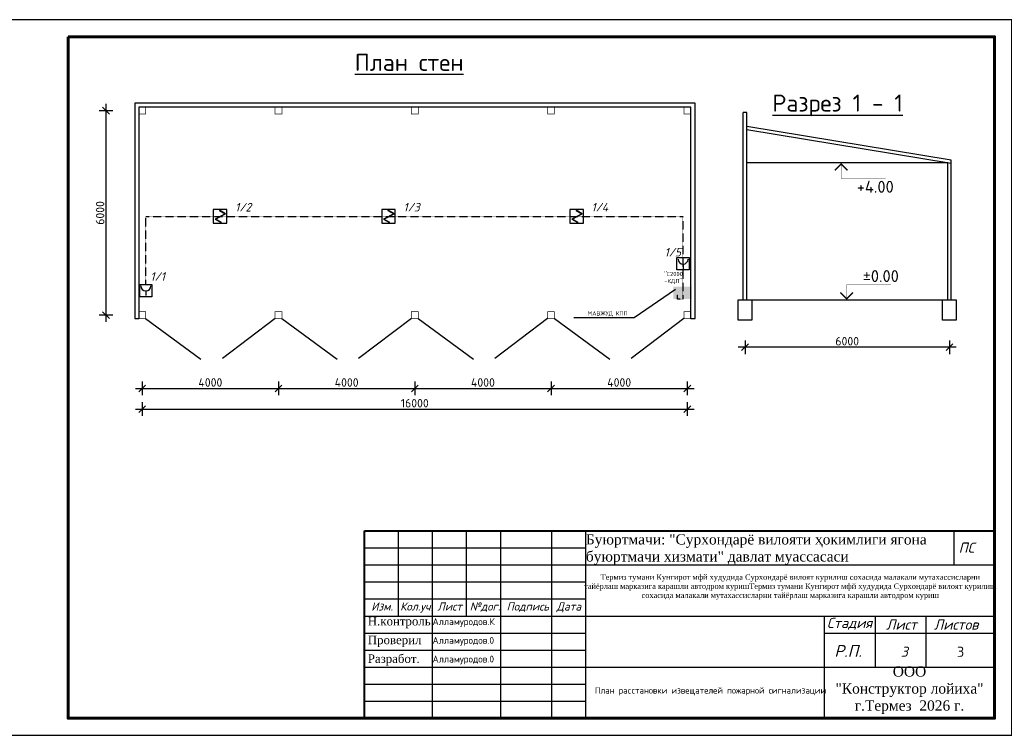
# Model space of a CAD drawing. Header units: millimetres. Extents: x -228268 to 1513407, y -439898 to -137408.
# Tile 36 of 128: x 43783 to 72684, y -194140 to -173140. Entities that reach past the tile are written whole.
import ezdxf
from ezdxf.enums import TextEntityAlignment as Align

# ---------------------------------------------------------------- set-up
doc = ezdxf.new("R2010")
doc.units = ezdxf.units.MM
for name, pattern in [('ACAD_ISO02W100', [15, 12, -3]), ('HIDDEN', [9.525, 6.35, -3.175]), ('JIS_09_50', [55, 50, -1.2, 0.7, -1.2, 0.7, -1.2])]:
    doc.linetypes.add(name, pattern=pattern)
doc.layers.add('.', color=7, linetype='Continuous', lineweight=15)
doc.layers.add('план', color=7, linetype='Continuous', lineweight=50)
doc.layers.add('Штамп опасные', color=7, linetype='Continuous')
doc.layers.add('Электрика', color=7, linetype='Continuous')
doc.styles.add('ISO', font='isocpeui.ttf')
doc.styles.add('ISOCPEUR', font='isocpeur.ttf', dxfattribs={"height": 5})
doc.styles.add('OOO-Kazar', font='isocpeur.ttf')
doc.styles.get("Standard").update_dxf_attribs({"font": 'isocpeur.ttf'})
doc.styles.add('V@ler@Live', font='isocpeur.ttf')
doc.styles.add('ViTEXT', font='isocpeur.ttf')
doc.styles.add('ГОСТ 350', font='isocpeur.ttf', dxfattribs={"height": 350})
doc.styles.add('Мой 250', font='isocpeui.ttf', dxfattribs={"height": 250})
doc.dimstyles.new('1-100', dxfattribs={"dimtxt": 250, "dimasz": 200, "dimexe": 200, "dimexo": 500, "dimgap": 50, "dimtad": 1, "dimdec": 0, "dimdsep": 46, "dimtxsty": 'ViTEXT', "dimblk": 'OBLIQUE', "dimcen": 250, "dimdle": 200, "dimclrd": 256, "dimclre": 256, "dimclrt": 256, "dimadec": 0, "dimazin": 0, "dimtfac": 1, "dimtdec": 0, "dimtmove": 1, "dimatfit": 3, "dimldrblk": 'OBLIQUE', "dimfxl": 200, "dimfxlon": 1, "dimtolj": 1, "dimlwd": -1, "dimlwe": -1, "dimarcsym": 0})

# ---------------------------------------------------------------- blocks, each defined once
blk = doc.blocks.new('_Oblique')
at = {"color": 0, "linetype": 'ByBlock', "lineweight": -2}
blk.add_line((-0.5, -0.5), (0.5, 0.5), dxfattribs=at)
blk = doc.blocks.new('*D510')
at = {"transparency": 16777216}
for p, q in [((46317, -182011), (46317, -175611)), ((46517, -175811), (46117, -175811)), ((46517, -181811), (46117, -181811))]:
    blk.add_line(p, q, dxfattribs=at)
at = {"layer": 'Defpoints', "color": 0, "transparency": 16777216}
for p in [(46317, -175811), (47280, -175811), (47280, -181811)]:
    blk.add_point(p, dxfattribs=at)
at = {"transparency": 16777216, "xscale": 200, "yscale": 200, "zscale": 200}
for p, rotation in [((46317, -175811), 90), ((46317, -181811), 270)]:
    blk.add_blockref('_Oblique', p, dxfattribs=dict(at, rotation=rotation))
at = {"transparency": 16777216, "insert": (46142, -178811), "char_height": 250, "attachment_point": 5, "rotation": 90, "style": 'ViTEXT'}
blk.add_mtext('\\A1;6000', dxfattribs=at)
blk = doc.blocks.new('*D511')
at = {"transparency": 16777216}
for p, q in [((47380, -184368), (47380, -184768)), ((63380, -184368), (63380, -184768)), ((47180, -184568), (63580, -184568))]:
    blk.add_line(p, q, dxfattribs=at)
at = {"layer": 'Defpoints', "color": 0, "transparency": 16777216}
for p in [(47380, -181911), (63380, -181911), (63380, -184568)]:
    blk.add_point(p, dxfattribs=at)
at = {"transparency": 16777216, "xscale": 200, "yscale": 200, "zscale": 200, "rotation": 180}
blk.add_blockref('_Oblique', (47380, -184568), dxfattribs=at)
at = {"transparency": 16777216, "xscale": 200, "yscale": 200, "zscale": 200}
blk.add_blockref('_Oblique', (63380, -184568), dxfattribs=at)
at = {"transparency": 16777216, "insert": (55380, -184393), "char_height": 250, "attachment_point": 5, "style": 'ViTEXT'}
blk.add_mtext('\\A1;16000', dxfattribs=at)
blk = doc.blocks.new('*D515')
at = {"transparency": 16777216}
for p, q in [((47380, -183761), (47380, -184161)), ((51380, -183761), (51380, -184161)), ((47180, -183961), (51580, -183961))]:
    blk.add_line(p, q, dxfattribs=at)
at = {"layer": 'Defpoints', "color": 0, "transparency": 16777216}
for p in [(47380, -181911), (51380, -181911), (51380, -183961)]:
    blk.add_point(p, dxfattribs=at)
at = {"transparency": 16777216, "xscale": 200, "yscale": 200, "zscale": 200, "rotation": 180}
blk.add_blockref('_Oblique', (47380, -183961), dxfattribs=at)
at = {"transparency": 16777216, "xscale": 200, "yscale": 200, "zscale": 200}
blk.add_blockref('_Oblique', (51380, -183961), dxfattribs=at)
at = {"transparency": 16777216, "insert": (49380, -183786), "char_height": 250, "attachment_point": 5, "style": 'ViTEXT'}
blk.add_mtext('\\A1;4000', dxfattribs=at)
blk = doc.blocks.new('*D516')
at = {"transparency": 16777216}
for p, q in [((51380, -183761), (51380, -184161)), ((55380, -183761), (55380, -184161)), ((51180, -183961), (55580, -183961))]:
    blk.add_line(p, q, dxfattribs=at)
at = {"layer": 'Defpoints', "color": 0, "transparency": 16777216}
for p in [(51380, -181911), (55380, -181911), (55380, -183961)]:
    blk.add_point(p, dxfattribs=at)
at = {"transparency": 16777216, "xscale": 200, "yscale": 200, "zscale": 200, "rotation": 180}
blk.add_blockref('_Oblique', (51380, -183961), dxfattribs=at)
at = {"transparency": 16777216, "xscale": 200, "yscale": 200, "zscale": 200}
blk.add_blockref('_Oblique', (55380, -183961), dxfattribs=at)
at = {"transparency": 16777216, "insert": (53380, -183786), "char_height": 250, "attachment_point": 5, "style": 'ViTEXT'}
blk.add_mtext('\\A1;4000', dxfattribs=at)
blk = doc.blocks.new('*D517')
at = {"transparency": 16777216}
for p, q in [((55380, -183761), (55380, -184161)), ((59380, -183761), (59380, -184161)), ((55180, -183961), (59580, -183961))]:
    blk.add_line(p, q, dxfattribs=at)
at = {"layer": 'Defpoints', "color": 0, "transparency": 16777216}
for p in [(55380, -181911), (59380, -181911), (59380, -183961)]:
    blk.add_point(p, dxfattribs=at)
at = {"transparency": 16777216, "xscale": 200, "yscale": 200, "zscale": 200, "rotation": 180}
blk.add_blockref('_Oblique', (55380, -183961), dxfattribs=at)
at = {"transparency": 16777216, "xscale": 200, "yscale": 200, "zscale": 200}
blk.add_blockref('_Oblique', (59380, -183961), dxfattribs=at)
at = {"transparency": 16777216, "insert": (57380, -183786), "char_height": 250, "attachment_point": 5, "style": 'ViTEXT'}
blk.add_mtext('\\A1;4000', dxfattribs=at)
blk = doc.blocks.new('*D518')
at = {"transparency": 16777216}
for p, q in [((59380, -183761), (59380, -184161)), ((63380, -183761), (63380, -184161)), ((59180, -183961), (63580, -183961))]:
    blk.add_line(p, q, dxfattribs=at)
at = {"layer": 'Defpoints', "color": 0, "transparency": 16777216}
for p in [(59380, -181911), (63380, -181911), (63380, -183961)]:
    blk.add_point(p, dxfattribs=at)
at = {"transparency": 16777216, "xscale": 200, "yscale": 200, "zscale": 200, "rotation": 180}
blk.add_blockref('_Oblique', (59380, -183961), dxfattribs=at)
at = {"transparency": 16777216, "xscale": 200, "yscale": 200, "zscale": 200}
blk.add_blockref('_Oblique', (63380, -183961), dxfattribs=at)
at = {"transparency": 16777216, "insert": (61380, -183786), "char_height": 250, "attachment_point": 5, "style": 'ViTEXT'}
blk.add_mtext('\\A1;4000', dxfattribs=at)
blk = doc.blocks.new('*D512')
at = {"transparency": 16777216}
for p, q in [((65073, -182551), (65073, -182951)), ((71073, -182551), (71073, -182951)), ((71273, -182751), (64873, -182751))]:
    blk.add_line(p, q, dxfattribs=at)
at = {"layer": 'Defpoints', "color": 0, "transparency": 16777216}
for p in [(65073, -181359), (71073, -181359), (65073, -182751)]:
    blk.add_point(p, dxfattribs=at)
at = {"transparency": 16777216, "xscale": 200, "yscale": 200, "zscale": 200, "rotation": 180}
blk.add_blockref('_Oblique', (65073, -182751), dxfattribs=at)
at = {"transparency": 16777216, "xscale": 200, "yscale": 200, "zscale": 200}
blk.add_blockref('_Oblique', (71073, -182751), dxfattribs=at)
at = {"transparency": 16777216, "insert": (68073, -182576), "char_height": 250, "attachment_point": 5, "style": 'ViTEXT'}
blk.add_mtext('\\A1;6000', dxfattribs=at)
blk = doc.blocks.new('OTM-RAZ')
at = {"color": 1, "linetype": 'Continuous'}
for points, const_width in [([(-3, 0.05), (-3, 4.55), (10, 4.55)], 0.1), ([(-10.5, 0.05), (-0.5, 0.05)], 0.1), ([(-4.86, 2.19), (-3, 0.33), (-1.14, 2.19)], 0.4)]:
    blk.add_lwpolyline(points, dxfattribs=dict(at, const_width=const_width))
at = {"linetype": 'Continuous', "style": 'ViTEXT'}
blk.add_attdef('“ђЋ‚…Ќњ', text='', height=3, dxfattribs=at).set_placement((4, 7.05), align=Align.MIDDLE)
blk = doc.blocks.new('*U506')
at = {"layer": 'Электрика'}
h = blk.add_hatch(color=1, dxfattribs=at)
h.dxf.hatch_style = 1
h.paths.add_polyline_path([(153, 72), (-145, -82), (34, -185, 1), (36, -180), (-135, -81), (163, 73), (-15, 175, 1), (-18, 170)])
blk.add_lwpolyline([(-200, -200), (200, -200), (200, 200), (-200, 200)], close=True, dxfattribs=at)
at = {"layer": 'Электрика', "color": 1, "lineweight": 30}
blk.add_lwpolyline([(153, 72), (-145, -82), (34, -185, 1), (36, -180), (-135, -81), (163, 73), (-15, 175, 1), (-18, 170)], format="xyb", close=True, dxfattribs=at)
blk = doc.blocks.new('*U504')
at = {"layer": 'Электрика'}
h = blk.add_hatch(color=1, dxfattribs=at)
h.dxf.hatch_style = 1
h.paths.add_polyline_path([(153, 72), (-145, -82), (34, -185, 1), (36, -180), (-135, -81), (163, 73), (-15, 175, 1), (-18, 170)])
blk.add_lwpolyline([(-200, -200), (200, -200), (200, 200), (-200, 200)], close=True, dxfattribs=at)
at = {"layer": 'Электрика', "color": 1, "lineweight": 30}
blk.add_lwpolyline([(153, 72), (-145, -82), (34, -185, 1), (36, -180), (-135, -81), (163, 73), (-15, 175, 1), (-18, 170)], format="xyb", close=True, dxfattribs=at)
blk = doc.blocks.new('*U505')
at = {"layer": 'Электрика'}
h = blk.add_hatch(color=1, dxfattribs=at)
h.dxf.hatch_style = 1
h.paths.add_polyline_path([(153, 72), (-145, -82), (34, -185, 1), (36, -180), (-135, -81), (163, 73), (-15, 175, 1), (-18, 170)])
blk.add_lwpolyline([(-200, -200), (200, -200), (200, 200), (-200, 200)], close=True, dxfattribs=at)
at = {"layer": 'Электрика', "color": 1, "lineweight": 30}
blk.add_lwpolyline([(153, 72), (-145, -82), (34, -185, 1), (36, -180), (-135, -81), (163, 73), (-15, 175, 1), (-18, 170)], format="xyb", close=True, dxfattribs=at)
blk = doc.blocks.new('йввв')
at = {"color": 5, "linetype": 'ByBlock', "lineweight": 30}
blk.add_lwpolyline([(109455200, 63352280), (109455650, 63352280), (109455650, 63351830), (109455200, 63351830)], close=True, dxfattribs=at)
at = {"layer": 'план', "color": 5, "linetype": 'ByBlock', "lineweight": 30}
blk.add_line((109455425, 63352040), (109455425, 63351870), dxfattribs=at)
blk.add_arc((109455425, 63352225), 185, 180, 0, dxfattribs=at)

msp = doc.modelspace()

# ---------------------------------------------------------------- hatches: boundary and pattern name
at = {"layer": '.', "lineweight": 30, "ltscale": 5}
h = msp.add_hatch(color=256, dxfattribs=at)
h.dxf.hatch_style = 1
h.set_gradient(color1=(255, 0, 63), color2=(255, 0, 63), tint=1)
h.paths.add_polyline_path([(62971.6, -181341.6), (63507.5, -181339.6), (63506.1, -180972.6), (62970.3, -180974.6)])

# ---------------------------------------------------------------- linework, layer by layer
at = {"color": 7, "linetype": 'Continuous'}
for p, q in [((53901.1, -188140.3), (72401.1, -188140.3)), ((53901.1, -193640.3), (53901.1, -188140.3)), ((54901.1, -190640.3), (54901.1, -188140.3)), ((55901.1, -193640.3), (55901.1, -188140.3)), ((56901.1, -190640.3), (56901.1, -188140.3)), ((57901.1, -193640.3), (57901.1, -188140.3)), ((59401.1, -193640.3), (59401.1, -188140.3)), ((60401.1, -193640.3), (60401.1, -188140.3)), ((60401.1, -189140.3), (72401.1, -189140.3)), ((53901.1, -190140.3), (60401.1, -190140.3)), ((53901.1, -190640.3), (60401.1, -190640.3)), ((60401.1, -190640.3), (72401.1, -190640.3)), ((67401.1, -190640.3), (67401.1, -193640.3)), ((68901.1, -192140.3), (68901.1, -190640.3)), ((70395.3, -192140.3), (70395.3, -190640.3)), ((67401.1, -191140.3), (72401.1, -191140.3)), ((60401.1, -192140.3), (72401.1, -192140.3))]:
    msp.add_line(p, q, dxfattribs=at)
at = {"color": 7, "ltscale": 2}
msp.add_line((71201.1, -188140.3), (71201.1, -189140.3), dxfattribs=at)
at = {"color": 0, "linetype": 'Continuous', "lineweight": -2}
msp.add_lwpolyline([(43201.1, -173140.3), (43201.1, -194140.3), (72901.1, -194140.3), (72901.1, -173140.3), (43201.1, -173140.3)], dxfattribs=at)
at = {"color": 0, "linetype": 'Continuous', "lineweight": 60}
msp.add_lwpolyline([(45201.1, -173640.3), (45201.1, -193640.3), (72401.1, -193640.3), (72401.1, -173640.3), (45201.1, -173640.3)], dxfattribs=at)
for points in [[(63606.7, -181911.3), (63606.7, -175591.3), (47160.1, -175591.3), (47160.1, -181911.3)], [(63486.7, -181911.3), (63486.7, -175711.3), (47280.1, -175711.3), (47280.1, -181911.3)], [(65023, -181359), (65023, -175859)], [(65123, -175859), (65023, -175859)], [(65123, -181359), (65123, -175859)], [(71123, -177259), (65123, -176275.4)], [(71123, -177359), (65123, -176375.4)], [(71023, -177342.7), (65123, -177342.7)], [(71023, -181359), (71023, -177342.7)], [(71123, -181359), (71123, -177259)], [(63030.8, -181061.5), (61820, -181890.2), (60051.7, -181890.2)], [(64873, -181959), (64873, -181359), (65273, -181359), (65273, -181959), (64873, -181959)], [(65023, -181359), (71023, -181359), (71123, -181359)], [(70873, -181959), (70873, -181359), (71273, -181359), (71273, -181959), (70873, -181959)], [(47160.1, -181911.3), (47280.1, -181911.3)], [(47480.1, -181911.3), (49102.6, -183098.9)], [(51280.1, -181911.3), (49731.8, -183082.9)], [(51480.1, -181911.3), (53102.6, -183098.9)], [(55280.1, -181911.3), (53731.8, -183082.9)], [(55480.1, -181911.3), (57102.6, -183098.9)], [(59280.1, -181911.3), (57731.8, -183082.9)], [(59480.1, -181911.3), (61102.6, -183098.9)], [(59480.1, -181911.3), (61102.6, -183098.9)], [(63280.1, -181911.3), (61731.8, -183082.9)], [(63280.1, -181911.3), (61731.8, -183082.9)], [(63480.1, -181911.3), (63606.7, -181911.3)]]:
    msp.add_lwpolyline(points)
at = {"color": 1, "const_width": 20}
for points in [[(47280.1, -175911.3), (47480.1, -175911.3), (47480.1, -175711.3), (47280.1, -175711.3)], [(51280.1, -175911.3), (51480.1, -175911.3), (51480.1, -175711.3), (51280.1, -175711.3)], [(55280.1, -175911.3), (55480.1, -175911.3), (55480.1, -175711.3), (55280.1, -175711.3)], [(59280.1, -175911.3), (59480.1, -175911.3), (59480.1, -175711.3), (59280.1, -175711.3)], [(63280.1, -175911.3), (63480.1, -175911.3), (63480.1, -175711.3), (63280.1, -175711.3)], [(47280.1, -181911.3), (47480.1, -181911.3), (47480.1, -181711.3), (47280.1, -181711.3)], [(51280.1, -181911.3), (51480.1, -181911.3), (51480.1, -181711.3), (51280.1, -181711.3)], [(55280.1, -181911.3), (55480.1, -181911.3), (55480.1, -181711.3), (55280.1, -181711.3)], [(59280.1, -181911.3), (59480.1, -181911.3), (59480.1, -181711.3), (59280.1, -181711.3)], [(63280.1, -181911.3), (63480.1, -181911.3), (63480.1, -181711.3), (63280.1, -181711.3)]]:
    msp.add_lwpolyline(points, close=True, dxfattribs=at)
at = {"color": 5, "linetype": 'HIDDEN'}
msp.add_lwpolyline([(47486.5, -180909.3), (47486.5, -178914.5), (63250.8, -178914.5), (63250.8, -181340), (63095.4, -181340), (63095.4, -181200.3)], dxfattribs=at)
at = {"const_width": 20}
for points in [[(64973, -181363), (65173, -181363), (65173, -181355), (64973, -181355)], [(70973, -181363), (71173, -181363), (71173, -181355), (70973, -181355)]]:
    msp.add_lwpolyline(points, close=True, dxfattribs=at)
at = {"lineweight": 40}
msp.add_lwpolyline([(53901.1, -188140.3), (72401.1, -188140.3), (72401.1, -193640.3), (53901.1, -193640.3)], close=True, dxfattribs=at)
at = {"color": 7, "linetype": 'Continuous'}
for points in [[(53901.1, -188640.3), (60401.1, -188640.3)], [(53901.1, -189140.3), (60401.1, -189140.3)], [(53901.1, -189640.3), (60401.1, -189640.3)], [(53901.1, -191140.3), (60401.1, -191140.3)], [(53901.1, -191640.3), (60401.1, -191640.3)], [(53901.1, -192140.3), (60401.1, -192140.3)], [(53901.1, -192640.3), (60401.1, -192640.3)], [(53901.1, -193140.3), (60401.1, -193140.3)]]:
    msp.add_lwpolyline(points, dxfattribs=at)

# ---------------------------------------------------------------- block references
at = {"color": 0}
ref = msp.add_blockref('OTM-RAZ', (68196.9, -177342.7), dxfattribs=dict(at, xscale=-100, yscale=100, zscale=100, rotation=180))
ref.add_attrib('УРОВЕНЬ', '+4.00', dxfattribs={"linetype": 'Continuous', "height": 350, "style": 'ГОСТ 350'}).set_placement((68896.9, -178042.7), align=Align.MIDDLE)
ref = msp.add_blockref('OTM-RAZ', (68358.8, -181364), dxfattribs=dict(at, xscale=100, yscale=100, zscale=100))
ref.add_attrib('УРОВЕНЬ', '±0.00', dxfattribs={"linetype": 'Continuous', "height": 350, "style": 'ГОСТ 350'}).set_placement((69058.8, -180664), align=Align.MIDDLE)
at = {"layer": 'план', "color": 5, "linetype": 'ByBlock', "lineweight": 25, "xscale": 0.7989135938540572, "yscale": 0.7989135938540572, "zscale": 0.7989135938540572}
for p in [(-87382171.7, -50793119), (-87397940.5, -50793907)]:
    msp.add_blockref('йввв', p, dxfattribs=at)
at = {"layer": 'Электрика', "color": 142, "linetype": 'ByBlock', "lineweight": 25, "ltscale": 20}
for name, p in [('*U506', (49665.2, -178908.8)), ('*U504', (54608.2, -178908.8)), ('*U505', (60132.8, -178908.8))]:
    msp.add_blockref(name, p, dxfattribs=at)

# ---------------------------------------------------------------- texts
at = {"insert": (55213.9, -174393.1), "char_height": 500, "width": 5255, "attachment_point": 5, "style": 'ViTEXT'}
msp.add_mtext('{\\LПлан стен }', dxfattribs=at)
at = {"color": 0, "insert": (-59785.5, -175452.8), "char_height": 360, "width": 3196.896, "attachment_point": 1, "rotation": 0.1, "style": 'V@ler@Live'}
msp.add_mtext('\\pi768.67;{\\H1.2x;Код\\fISOCPEUR|b0|i0|c204|p34;\\P\\pi21.624;\\fISOCPEUR|b0|i1|c204|p34;оборудован\\fISOCPEUR|b0|i0|c204|p34;   \\P\\pi58.556;\\fISOCPEUR|b0|i1|c204|p34;мат\\fISOCPEUR|b0|i0|c204|p34;е\\fISOCPEUR|b0|i1|c204|p34;риала}', dxfattribs=at)
at = {"insert": (65579.1, -175337.4), "char_height": 500, "attachment_point": 1}
msp.add_mtext_dynamic_manual_height_columns('\\pxqc;{\\LРазрез 1 - 1}', width=4424.637, gutter_width=1250, heights=[0], dxfattribs=at)
at = {"color": 0, "linetype": 'JIS_09_50', "lineweight": 25, "char_height": 123.48, "attachment_point": 1, "rotation": 0.21241, "style": 'ISO'}
for s, insert in [("{\\fISOCPEUR|b0|i0|c204|p34;''С2000\\P-КДЛ''}", (62699.1, -180541.3)), ('{\\fISOCPEUR|b0|i0|c204|p34;МАВЖУД КПП}', (60453.9, -181699.9))]:
    msp.add_mtext_dynamic_manual_height_columns(s, width=1062.856, gutter_width=12.5, heights=[0], dxfattribs=dict(at, insert=insert))
at = {"color": 0, "linetype": 'Continuous', "lineweight": 5, "style": 'OOO-Kazar'}
for s, insert, char_height, attachment_point in [('{\\fISOCPEUR|b0|i1|c204|p34;ПС}', (71577.2, -188784), 300, 8), ('{\\fISOCPEUR|b0|i1|c204|p34;Изм.}', (54420.5, -190239.9), 240, 2), ('{\\fISOCPEUR|b0|i1|c204|p34;Кол.уч.}', (55432.5, -190239.9), 240, 2), ('{\\fISOCPEUR|b0|i1|c204|p34;Лист}', (56404.6, -190239.9), 240, 2), ('{\\fISOCPEUR|b0|i1|c204|p34;№дог.}', (57440.5, -190239.9), 240, 2), ('{\\fISOCPEUR|b0|i1|c204|p34;Подпись}', (58697.6, -190239.9), 240, 2), ('{\\fISOCPEUR|b0|i1|c204|p34;Дата}', (59902.2, -190239.9), 240, 2), ('{\\fISOCPEUR|b0|i1|c204|p34;Стадия}', (68142.3, -191040.3), 300, 8), ('{\\fISOCPEUR|b0|i1|c204|p34;Лист }', (69666.5, -191040.3), 300, 8), ('{\\fISOCPEUR|b0|i1|c204|p34;Листов }', (71270.5, -191040.3), 300, 8), ('{\\fISOCPEUR|b0|i1|c204|p34;Р.П.}', (68097, -191840.3), 350, 8)]:
    msp.add_mtext(s, dxfattribs=dict(at, insert=insert, char_height=char_height, attachment_point=attachment_point))
at = {"color": 0, "ltscale": 0.1, "insert": (69204.5, -191537.1), "char_height": 300, "attachment_point": 1}
msp.add_mtext_dynamic_manual_height_columns('\\pxqc;{\\fISOCPEUR|b0|i1|c204|p34;3}', width=1088.175, gutter_width=1250, heights=[335.9], dxfattribs=at)
at = {"color": 0, "ltscale": 0.1, "insert": (71295.9, -191538), "char_height": 300, "attachment_point": 1, "style": 'ISOCPEUR'}
msp.add_mtext_dynamic_manual_height_columns('3', width=980.425, gutter_width=1250, heights=[0], dxfattribs=at)
at = {"color": 0, "linetype": 'ACAD_ISO02W100', "insert": (60665.4, -192729.8), "char_height": 185.853, "width": 9913.525, "attachment_point": 1, "style": 'ISOCPEUR'}
msp.add_mtext('План раccтановки извещателей пожарной сигнализации    ', dxfattribs=at)
at = {"layer": 'Штамп опасные', "lineweight": 25, "style": 'ViTEXT'}
for s, insert, char_height, width, attachment_point in [('{\\fTimes New Roman|b0|i0|c204|p18;\\C0;Буюртмачи: "Сурхондарё вилояти ҳокимлиги ягона буюртмачи хизмати" давлат муассасаси}', (60401.1, -188690.3), 300, 10000, 4), ('{\\fTimes New Roman|b0|i0|c204|p18;\\C0;Термиз тумани Кунгирот мфй худудида Сурхондарё вилоят курилиш сохасида малакали мутахассисларни тайёрлаш марказига карашли автодром куришТермиз тумани Кунгирот мфй худудида Сурхондарё вилоят курилиш сохасида малакали мутахассисларни тайёрлаш марказига карашли автодром куриш}', (66401.1, -189790.3), 160, 12000, 5), ('{\\fTimes New Roman|b0|i0|c204|p18;\\C0;Н.контроль}', (54001.1, -190831.6), 250, 1800, 4), ('Алламуродов.К', (55901.1, -190831.6), 200, 2000, 4), ('{\\fTimes New Roman|b0|i0|c204|p18;\\C0;Проверил\\Ftxt|c204; }', (54001.1, -191381.6), 250, 1800, 4), ('Алламуродов.0', (55901.1, -191381.6), 200, 2000, 4), ('{\\fTimes New Roman|b0|i0|c204|p18;\\C0;Разработ.}', (54001.1, -191931.6), 250, 1800, 4), ('Алламуродов.0', (55901.1, -191931.6), 200, 2000, 4), ('{\\fTimes New Roman|b0|i0|c204|p18;\\C0;ООО \\P"Конструктор лойиха"\\Pг.Термез  2026 г.\\Ftxt|c204;  }', (69901.1, -192815.3), 300, 5000, 5)]:
    msp.add_mtext(s, dxfattribs=dict(at, insert=insert, char_height=char_height, width=width, attachment_point=attachment_point))
at = {"layer": 'Электрика', "color": 7, "lineweight": 25, "char_height": 250, "width": 717.982, "attachment_point": 5, "style": 'Мой 250'}
for s, insert in [('1/2', (50342.6, -178644)), ('1/3', (55285.7, -178644)), ('1/4', (60810.3, -178644)), ('1/5', (62952.5, -179964.3)), ('1/1', (47832.5, -180674.6))]:
    msp.add_mtext(s, dxfattribs=dict(at, insert=insert))

# ---------------------------------------------------------------- dimensions: what is measured, and where the dimension line sits
dim = msp.add_linear_dim(base=(46316.8, -175811.3), p1=(47280.1, -181811.3), p2=(47280.1, -175811.3), angle=90, dimstyle='1-100')
dim.commit()
dim.dimension.update_dxf_attribs({"geometry": '*D510', "text_midpoint": (46141.8, -178811.3)})
for base, p1, p2, picture, middle in [((65073, -182751), (71073, -181359), (65073, -181359), '*D512', (68073, -182576)), ((63380.1, -184567.8), (47380.1, -181911.3), (63380.1, -181911.3), '*D511', (55380.1, -184392.8)), ((51380.1, -183960.8), (47380.1, -181911.3), (51380.1, -181911.3), '*D515', (49380.1, -183785.8)), ((55380.1, -183960.8), (51380.1, -181911.3), (55380.1, -181911.3), '*D516', (53380.1, -183785.8)), ((59380.1, -183960.8), (55380.1, -181911.3), (59380.1, -181911.3), '*D517', (57380.1, -183785.8)), ((63380.1, -183960.8), (59380.1, -181911.3), (63380.1, -181911.3), '*D518', (61380.1, -183785.8))]:
    dim = msp.add_linear_dim(base=base, p1=p1, p2=p2, dimstyle='1-100')
    dim.commit()
    dim.dimension.update_dxf_attribs({"geometry": picture, "text_midpoint": middle})

doc.saveas('drawing.dxf')
